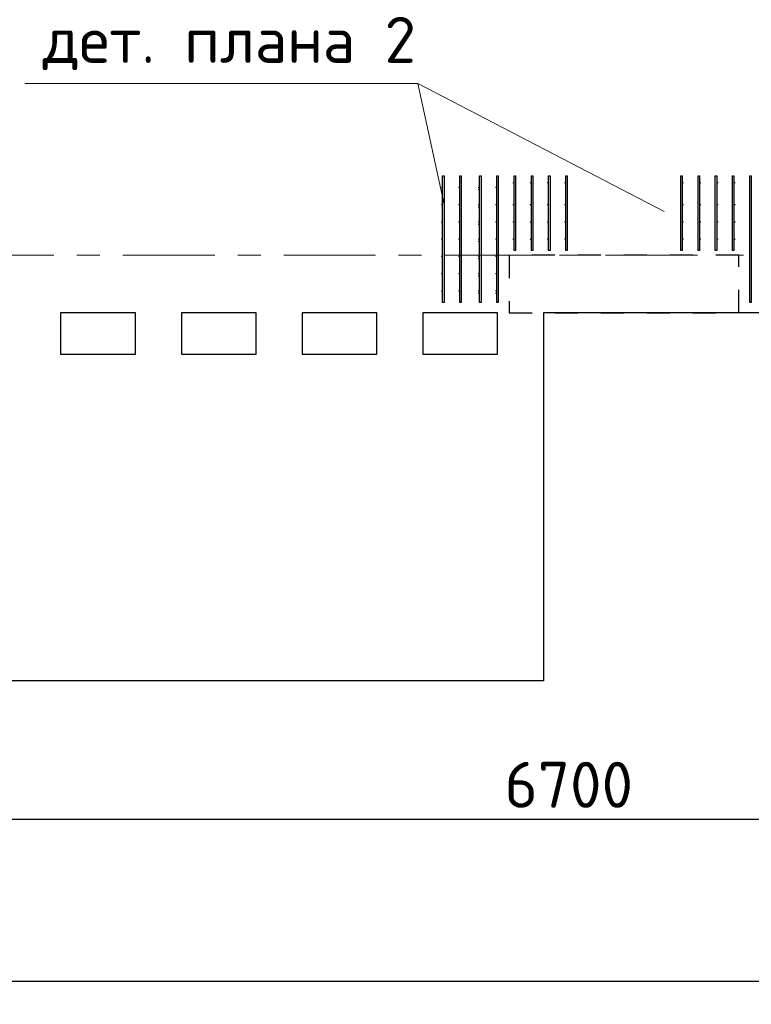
# Model space of a CAD drawing. Header units: metres. Extents: x -38 to 93, y -15 to 21.
# Tile 33 of 195: x 42.42 to 45.6, y -3.26 to 1.02. Entities that reach past the tile are written whole.
import ezdxf

# ---------------------------------------------------------------- set-up
doc = ezdxf.new("R2010")
doc.units = ezdxf.units.M
doc.header["$PDMODE"] = 65
for name, pattern in [('______11', [0.5, 0.4, -0.05, 0, -0.05]), ('______2', [0.0405, 0.03, -0.0105]), ('______5', [1.1, 0.8, -0.1, 0.1, -0.1])]:
    doc.linetypes.add(name, pattern=pattern)
for name, color, linetype, lineweight in [('XR$2$Осевая линия (1)', 7, '______5', 13), ('XR$2$Размерная линия (1)', 7, 'Continuous', 13), ('XR$4$Арматурный каркас 01', 4, 'Continuous', 35), ('XR$4$Перекрытие (1)', 7, 'Continuous', 35), ('XR$4$Текст_ общее_1', 7, 'Continuous', 13)]:
    doc.layers.add(name, color=color, linetype=linetype, lineweight=lineweight)
doc.layers.add('XR$6$Стена_ бетон несущ.', color=7, linetype='Continuous', lineweight=70, true_color=0xb4b496)
doc.styles.add('ISOCPEUR', font='txt')
doc.dimstyles.new('DIMSTYLE_3', dxfattribs={"dimtxt": 0.2, "dimasz": 0.2, "dimexe": 0, "dimexo": 0, "dimgap": 0.1, "dimtad": 2, "dimdec": 0, "dimlfac": 1000, "dimrnd": 5, "dimzin": 12, "dimdsep": 46, "dimtxsty": 'ISOCPEUR', "dimblk1": 'ALL_ML_STRICH', "dimblk2": 'ALL_ML_STRICH', "dimsah": 1, "dimcen": 0, "dimclrd": 7, "dimclre": 256, "dimclrt": 7, "dimadec": 0, "dimazin": 0, "dimtfac": 1, "dimtdec": 0, "dimtix": 1, "dimtmove": 2, "dimatfit": 3, "dimfxl": 0, "dimtzin": 0, "dimlwd": 0, "dimlwe": -3, "dimarcsym": 0})

# ---------------------------------------------------------------- blocks, each defined once
blk = doc.blocks.new('ALL_ML_STRICH')
at = {"color": 0, "linetype": 'ByBlock', "lineweight": -2}
for p, q in [((0, -0.5), (0, 0.5)), ((-0.3, -0.3), (0.3, 0.3)), ((-1, 0), (0.5, 0))]:
    blk.add_line(p, q, dxfattribs=at)
blk = doc.blocks.new('*D12')
at = {"layer": 'DEFPOINTS', "color": 7, "linetype": 'Continuous', "lineweight": 13, "transparency": 33554687}
for p in [(0.5, -3.1033), (0.5, -3.1563), (61.6, -3.1401)]:
    blk.add_point(p, dxfattribs=at)
at = {"layer": 'XR$2$Размерная линия (1)', "color": 9, "linetype": 'Continuous', "lineweight": -2, "true_color": 0xc7c7c7, "transparency": 33554687}
for p, q in [((0.5, -3.1233), (0.5, -3.1563)), ((61.6, -3.1563), (61.6, -3.1563))]:
    blk.add_line(p, q, dxfattribs=at)
at = {"layer": 'XR$2$Размерная линия (1)', "color": 7, "linetype": 'Continuous', "lineweight": -2, "transparency": 33554687}
blk.add_line((0.5, -3.1563), (61.6, -3.1563), dxfattribs=at)
at = {"layer": 'XR$2$Размерная линия (1)', "color": 7, "linetype": 'Continuous', "lineweight": 13, "transparency": 33554687, "xscale": 0.2, "yscale": 0.2, "zscale": 0.2, "rotation": 180}
blk.add_blockref('ALL_ML_STRICH', (0.5, -3.1563), dxfattribs=at)
at = {"layer": 'XR$2$Размерная линия (1)', "color": 7, "linetype": 'Continuous', "lineweight": 13, "transparency": 33554687, "xscale": 0.2, "yscale": 0.2, "zscale": 0.2}
blk.add_blockref('ALL_ML_STRICH', (61.6, -3.1563), dxfattribs=at)
at = {"layer": 'XR$2$Размерная линия (1)', "color": 7, "linetype": 'Continuous', "lineweight": 13, "transparency": 33554687, "insert": (31.1, -3.0063), "char_height": 0.2, "width": 1, "attachment_point": 5, "style": 'ISOCPEUR'}
blk.add_mtext('\\A1;{61100}', dxfattribs=at)
blk = doc.blocks.new('*D23')
at = {"layer": 'DEFPOINTS', "color": 7, "linetype": 'Continuous', "lineweight": 13, "transparency": 33554687}
for p in [(41.45, -1.5748), (48.15, -1.6059), (41.45, -2.452)]:
    blk.add_point(p, dxfattribs=at)
at = {"layer": 'XR$2$Размерная линия (1)', "color": 9, "linetype": 'Continuous', "lineweight": -2, "true_color": 0xc7c7c7, "transparency": 33554687}
for p, q in [((41.45, -1.5948), (41.45, -2.452)), ((48.15, -1.6259), (48.15, -2.452))]:
    blk.add_line(p, q, dxfattribs=at)
at = {"layer": 'XR$2$Размерная линия (1)', "color": 7, "linetype": 'Continuous', "lineweight": -2, "transparency": 33554687}
blk.add_line((41.45, -2.452), (48.15, -2.452), dxfattribs=at)
at = {"layer": 'XR$2$Размерная линия (1)', "color": 7, "linetype": 'Continuous', "lineweight": 13, "transparency": 33554687, "xscale": 0.2, "yscale": 0.2, "zscale": 0.2, "rotation": 180}
blk.add_blockref('ALL_ML_STRICH', (41.45, -2.452), dxfattribs=at)
at = {"layer": 'XR$2$Размерная линия (1)', "color": 7, "linetype": 'Continuous', "lineweight": 13, "transparency": 33554687, "xscale": 0.2, "yscale": 0.2, "zscale": 0.2}
blk.add_blockref('ALL_ML_STRICH', (48.15, -2.452), dxfattribs=at)
at = {"layer": 'XR$2$Размерная линия (1)', "color": 7, "linetype": 'Continuous', "lineweight": 13, "transparency": 33554687, "insert": (44.81, -2.302), "char_height": 0.2, "width": 0.8, "attachment_point": 5, "style": 'ISOCPEUR'}
blk.add_mtext('\\A1;{6700}', dxfattribs=at)

msp = doc.modelspace()

# ---------------------------------------------------------------- hatches: boundary and pattern name
at = {"layer": 'XR$4$Арматурный каркас 01', "linetype": 'Continuous', "lineweight": 50, "transparency": 33554687}
for points in [[(44.5713, 0.3152), (44.5711, 0.3164), (44.5705, 0.3174), (44.5695, 0.318), (44.5683, 0.3182), (44.5672, 0.318), (44.5662, 0.3174), (44.5656, 0.3164), (44.5653, 0.3152), (44.5656, 0.3141), (44.5662, 0.3131), (44.5672, 0.3125), (44.5683, 0.3122), (44.5695, 0.3125), (44.5705, 0.3131), (44.5711, 0.3141)], [(44.6463, 0.3152), (44.6461, 0.3164), (44.6455, 0.3174), (44.6445, 0.318), (44.6433, 0.3182), (44.6422, 0.318), (44.6412, 0.3174), (44.6406, 0.3164), (44.6403, 0.3152), (44.6406, 0.3141), (44.6412, 0.3131), (44.6422, 0.3125), (44.6433, 0.3122), (44.6445, 0.3125), (44.6455, 0.3131), (44.6461, 0.3141)], [(44.7213, 0.3152), (44.7211, 0.3164), (44.7205, 0.3174), (44.7195, 0.318), (44.7183, 0.3182), (44.7172, 0.318), (44.7162, 0.3174), (44.7156, 0.3164), (44.7153, 0.3152), (44.7156, 0.3141), (44.7162, 0.3131), (44.7172, 0.3125), (44.7183, 0.3122), (44.7195, 0.3125), (44.7205, 0.3131), (44.7211, 0.3141)], [(44.7963, 0.3152), (44.7961, 0.3164), (44.7955, 0.3174), (44.7945, 0.318), (44.7933, 0.3182), (44.7922, 0.318), (44.7912, 0.3174), (44.7906, 0.3164), (44.7903, 0.3152), (44.7906, 0.3141), (44.7912, 0.3131), (44.7922, 0.3125), (44.7933, 0.3122), (44.7945, 0.3125), (44.7955, 0.3131), (44.7961, 0.3141)], [(45.3103, 0.3152), (45.3101, 0.3164), (45.3095, 0.3174), (45.3085, 0.318), (45.3073, 0.3182), (45.3062, 0.318), (45.3052, 0.3174), (45.3046, 0.3164), (45.3043, 0.3152), (45.3046, 0.3141), (45.3052, 0.3131), (45.3062, 0.3125), (45.3073, 0.3122), (45.3085, 0.3125), (45.3095, 0.3131), (45.3101, 0.3141)], [(45.3853, 0.3152), (45.3851, 0.3164), (45.3845, 0.3174), (45.3835, 0.318), (45.3823, 0.3182), (45.3812, 0.318), (45.3802, 0.3174), (45.3796, 0.3164), (45.3793, 0.3152), (45.3796, 0.3141), (45.3802, 0.3131), (45.3812, 0.3125), (45.3823, 0.3122), (45.3835, 0.3125), (45.3845, 0.3131), (45.3851, 0.3141)], [(45.4603, 0.3152), (45.4601, 0.3164), (45.4595, 0.3174), (45.4585, 0.318), (45.4573, 0.3182), (45.4562, 0.318), (45.4552, 0.3174), (45.4546, 0.3164), (45.4543, 0.3152), (45.4546, 0.3141), (45.4552, 0.3131), (45.4562, 0.3125), (45.4573, 0.3122), (45.4585, 0.3125), (45.4595, 0.3131), (45.4601, 0.3141)], [(45.5353, 0.3152), (45.5351, 0.3164), (45.5345, 0.3174), (45.5335, 0.318), (45.5323, 0.3182), (45.5312, 0.318), (45.5302, 0.3174), (45.5296, 0.3164), (45.5293, 0.3152), (45.5296, 0.3141), (45.5302, 0.3131), (45.5312, 0.3125), (45.5323, 0.3122), (45.5335, 0.3125), (45.5345, 0.3131), (45.5351, 0.3141)], [(44.2603, 0.2952), (44.2601, 0.2964), (44.2595, 0.2974), (44.2585, 0.298), (44.2573, 0.2982), (44.2562, 0.298), (44.2552, 0.2974), (44.2546, 0.2964), (44.2543, 0.2952), (44.2546, 0.2941), (44.2552, 0.2931), (44.2562, 0.2925), (44.2573, 0.2922), (44.2585, 0.2925), (44.2595, 0.2931), (44.2601, 0.2941)], [(44.2713, 0.2852), (44.2711, 0.2864), (44.2705, 0.2874), (44.2695, 0.288), (44.2683, 0.2882), (44.2672, 0.288), (44.2662, 0.2874), (44.2656, 0.2864), (44.2653, 0.2852), (44.2656, 0.2841), (44.2662, 0.2831), (44.2672, 0.2825), (44.2683, 0.2822), (44.2695, 0.2825), (44.2705, 0.2831), (44.2711, 0.2841)], [(44.3353, 0.2952), (44.3351, 0.2964), (44.3345, 0.2974), (44.3335, 0.298), (44.3323, 0.2982), (44.3312, 0.298), (44.3302, 0.2974), (44.3296, 0.2964), (44.3293, 0.2952), (44.3296, 0.2941), (44.3302, 0.2931), (44.3312, 0.2925), (44.3323, 0.2922), (44.3335, 0.2925), (44.3345, 0.2931), (44.3351, 0.2941)], [(44.3463, 0.2852), (44.3461, 0.2864), (44.3455, 0.2874), (44.3445, 0.288), (44.3433, 0.2882), (44.3422, 0.288), (44.3412, 0.2874), (44.3406, 0.2864), (44.3403, 0.2852), (44.3406, 0.2841), (44.3412, 0.2831), (44.3422, 0.2825), (44.3433, 0.2822), (44.3445, 0.2825), (44.3455, 0.2831), (44.3461, 0.2841)], [(44.4213, 0.2952), (44.4211, 0.2964), (44.4205, 0.2974), (44.4195, 0.298), (44.4183, 0.2982), (44.4172, 0.298), (44.4162, 0.2974), (44.4156, 0.2964), (44.4153, 0.2952), (44.4156, 0.2941), (44.4162, 0.2931), (44.4172, 0.2925), (44.4183, 0.2922), (44.4195, 0.2925), (44.4205, 0.2931), (44.4211, 0.2941)], [(44.4213, 0.2852), (44.4211, 0.2864), (44.4205, 0.2874), (44.4195, 0.288), (44.4183, 0.2882), (44.4172, 0.288), (44.4162, 0.2874), (44.4156, 0.2864), (44.4153, 0.2852), (44.4156, 0.2841), (44.4162, 0.2831), (44.4172, 0.2825), (44.4183, 0.2822), (44.4195, 0.2825), (44.4205, 0.2831), (44.4211, 0.2841)], [(44.4963, 0.2952), (44.4961, 0.2964), (44.4955, 0.2974), (44.4945, 0.298), (44.4933, 0.2982), (44.4922, 0.298), (44.4912, 0.2974), (44.4906, 0.2964), (44.4903, 0.2952), (44.4906, 0.2941), (44.4912, 0.2931), (44.4922, 0.2925), (44.4933, 0.2922), (44.4945, 0.2925), (44.4955, 0.2931), (44.4961, 0.2941)], [(44.2603, 0.2202), (44.2601, 0.2214), (44.2595, 0.2224), (44.2585, 0.223), (44.2573, 0.2232), (44.2562, 0.223), (44.2552, 0.2224), (44.2546, 0.2214), (44.2543, 0.2202), (44.2546, 0.2191), (44.2552, 0.2181), (44.2562, 0.2175), (44.2573, 0.2172), (44.2585, 0.2175), (44.2595, 0.2181), (44.2601, 0.2191)], [(44.3353, 0.2202), (44.3351, 0.2214), (44.3345, 0.2224), (44.3335, 0.223), (44.3323, 0.2232), (44.3312, 0.223), (44.3302, 0.2224), (44.3296, 0.2214), (44.3293, 0.2202), (44.3296, 0.2191), (44.3302, 0.2181), (44.3312, 0.2175), (44.3323, 0.2172), (44.3335, 0.2175), (44.3345, 0.2181), (44.3351, 0.2191)], [(44.4213, 0.2202), (44.4211, 0.2214), (44.4205, 0.2224), (44.4195, 0.223), (44.4183, 0.2232), (44.4172, 0.223), (44.4162, 0.2224), (44.4156, 0.2214), (44.4153, 0.2202), (44.4156, 0.2191), (44.4162, 0.2181), (44.4172, 0.2175), (44.4183, 0.2172), (44.4195, 0.2175), (44.4205, 0.2181), (44.4211, 0.2191)], [(44.4963, 0.2202), (44.4961, 0.2214), (44.4955, 0.2224), (44.4945, 0.223), (44.4933, 0.2232), (44.4922, 0.223), (44.4912, 0.2224), (44.4906, 0.2214), (44.4903, 0.2202), (44.4906, 0.2191), (44.4912, 0.2181), (44.4922, 0.2175), (44.4933, 0.2172), (44.4945, 0.2175), (44.4955, 0.2181), (44.4961, 0.2191)], [(44.5713, 0.2202), (44.5711, 0.2214), (44.5705, 0.2224), (44.5695, 0.223), (44.5683, 0.2232), (44.5672, 0.223), (44.5662, 0.2224), (44.5656, 0.2214), (44.5653, 0.2202), (44.5656, 0.2191), (44.5662, 0.2181), (44.5672, 0.2175), (44.5683, 0.2172), (44.5695, 0.2175), (44.5705, 0.2181), (44.5711, 0.2191)], [(44.6463, 0.2202), (44.6461, 0.2214), (44.6455, 0.2224), (44.6445, 0.223), (44.6433, 0.2232), (44.6422, 0.223), (44.6412, 0.2224), (44.6406, 0.2214), (44.6403, 0.2202), (44.6406, 0.2191), (44.6412, 0.2181), (44.6422, 0.2175), (44.6433, 0.2172), (44.6445, 0.2175), (44.6455, 0.2181), (44.6461, 0.2191)], [(44.7213, 0.2202), (44.7211, 0.2214), (44.7205, 0.2224), (44.7195, 0.223), (44.7183, 0.2232), (44.7172, 0.223), (44.7162, 0.2224), (44.7156, 0.2214), (44.7153, 0.2202), (44.7156, 0.2191), (44.7162, 0.2181), (44.7172, 0.2175), (44.7183, 0.2172), (44.7195, 0.2175), (44.7205, 0.2181), (44.7211, 0.2191)], [(44.7963, 0.2202), (44.7961, 0.2214), (44.7955, 0.2224), (44.7945, 0.223), (44.7933, 0.2232), (44.7922, 0.223), (44.7912, 0.2224), (44.7906, 0.2214), (44.7903, 0.2202), (44.7906, 0.2191), (44.7912, 0.2181), (44.7922, 0.2175), (44.7933, 0.2172), (44.7945, 0.2175), (44.7955, 0.2181), (44.7961, 0.2191)], [(45.3103, 0.2202), (45.3101, 0.2214), (45.3095, 0.2224), (45.3085, 0.223), (45.3073, 0.2232), (45.3062, 0.223), (45.3052, 0.2224), (45.3046, 0.2214), (45.3043, 0.2202), (45.3046, 0.2191), (45.3052, 0.2181), (45.3062, 0.2175), (45.3073, 0.2172), (45.3085, 0.2175), (45.3095, 0.2181), (45.3101, 0.2191)], [(45.3853, 0.2202), (45.3851, 0.2214), (45.3845, 0.2224), (45.3835, 0.223), (45.3823, 0.2232), (45.3812, 0.223), (45.3802, 0.2224), (45.3796, 0.2214), (45.3793, 0.2202), (45.3796, 0.2191), (45.3802, 0.2181), (45.3812, 0.2175), (45.3823, 0.2172), (45.3835, 0.2175), (45.3845, 0.2181), (45.3851, 0.2191)], [(45.4603, 0.2202), (45.4601, 0.2214), (45.4595, 0.2224), (45.4585, 0.223), (45.4573, 0.2232), (45.4562, 0.223), (45.4552, 0.2224), (45.4546, 0.2214), (45.4543, 0.2202), (45.4546, 0.2191), (45.4552, 0.2181), (45.4562, 0.2175), (45.4573, 0.2172), (45.4585, 0.2175), (45.4595, 0.2181), (45.4601, 0.2191)], [(45.5353, 0.2202), (45.5351, 0.2214), (45.5345, 0.2224), (45.5335, 0.223), (45.5323, 0.2232), (45.5312, 0.223), (45.5302, 0.2224), (45.5296, 0.2214), (45.5293, 0.2202), (45.5296, 0.2191), (45.5302, 0.2181), (45.5312, 0.2175), (45.5323, 0.2172), (45.5335, 0.2175), (45.5345, 0.2181), (45.5351, 0.2191)], [(44.2713, 0.2102), (44.2711, 0.2114), (44.2705, 0.2124), (44.2695, 0.213), (44.2683, 0.2132), (44.2672, 0.213), (44.2662, 0.2124), (44.2656, 0.2114), (44.2653, 0.2102), (44.2656, 0.2091), (44.2662, 0.2081), (44.2672, 0.2075), (44.2683, 0.2072), (44.2695, 0.2075), (44.2705, 0.2081), (44.2711, 0.2091)], [(44.3463, 0.2102), (44.3461, 0.2114), (44.3455, 0.2124), (44.3445, 0.213), (44.3433, 0.2132), (44.3422, 0.213), (44.3412, 0.2124), (44.3406, 0.2114), (44.3403, 0.2102), (44.3406, 0.2091), (44.3412, 0.2081), (44.3422, 0.2075), (44.3433, 0.2072), (44.3445, 0.2075), (44.3455, 0.2081), (44.3461, 0.2091)], [(44.4213, 0.2102), (44.4211, 0.2114), (44.4205, 0.2124), (44.4195, 0.213), (44.4183, 0.2132), (44.4172, 0.213), (44.4162, 0.2124), (44.4156, 0.2114), (44.4153, 0.2102), (44.4156, 0.2091), (44.4162, 0.2081), (44.4172, 0.2075), (44.4183, 0.2072), (44.4195, 0.2075), (44.4205, 0.2081), (44.4211, 0.2091)], [(44.2603, 0.1452), (44.2601, 0.1464), (44.2595, 0.1474), (44.2585, 0.148), (44.2573, 0.1482), (44.2562, 0.148), (44.2552, 0.1474), (44.2546, 0.1464), (44.2543, 0.1452), (44.2546, 0.1441), (44.2552, 0.1431), (44.2562, 0.1425), (44.2573, 0.1422), (44.2585, 0.1425), (44.2595, 0.1431), (44.2601, 0.1441)], [(44.2713, 0.1352), (44.2711, 0.1364), (44.2705, 0.1374), (44.2695, 0.138), (44.2683, 0.1382), (44.2672, 0.138), (44.2662, 0.1374), (44.2656, 0.1364), (44.2653, 0.1352), (44.2656, 0.1341), (44.2662, 0.1331), (44.2672, 0.1325), (44.2683, 0.1322), (44.2695, 0.1325), (44.2705, 0.1331), (44.2711, 0.1341)], [(44.3353, 0.1452), (44.3351, 0.1464), (44.3345, 0.1474), (44.3335, 0.148), (44.3323, 0.1482), (44.3312, 0.148), (44.3302, 0.1474), (44.3296, 0.1464), (44.3293, 0.1452), (44.3296, 0.1441), (44.3302, 0.1431), (44.3312, 0.1425), (44.3323, 0.1422), (44.3335, 0.1425), (44.3345, 0.1431), (44.3351, 0.1441)], [(44.3463, 0.1352), (44.3461, 0.1364), (44.3455, 0.1374), (44.3445, 0.138), (44.3433, 0.1382), (44.3422, 0.138), (44.3412, 0.1374), (44.3406, 0.1364), (44.3403, 0.1352), (44.3406, 0.1341), (44.3412, 0.1331), (44.3422, 0.1325), (44.3433, 0.1322), (44.3445, 0.1325), (44.3455, 0.1331), (44.3461, 0.1341)], [(44.4213, 0.1452), (44.4211, 0.1464), (44.4205, 0.1474), (44.4195, 0.148), (44.4183, 0.1482), (44.4172, 0.148), (44.4162, 0.1474), (44.4156, 0.1464), (44.4153, 0.1452), (44.4156, 0.1441), (44.4162, 0.1431), (44.4172, 0.1425), (44.4183, 0.1422), (44.4195, 0.1425), (44.4205, 0.1431), (44.4211, 0.1441)], [(44.4213, 0.1352), (44.4211, 0.1364), (44.4205, 0.1374), (44.4195, 0.138), (44.4183, 0.1382), (44.4172, 0.138), (44.4162, 0.1374), (44.4156, 0.1364), (44.4153, 0.1352), (44.4156, 0.1341), (44.4162, 0.1331), (44.4172, 0.1325), (44.4183, 0.1322), (44.4195, 0.1325), (44.4205, 0.1331), (44.4211, 0.1341)], [(44.4963, 0.1452), (44.4961, 0.1464), (44.4955, 0.1474), (44.4945, 0.148), (44.4933, 0.1482), (44.4922, 0.148), (44.4912, 0.1474), (44.4906, 0.1464), (44.4903, 0.1452), (44.4906, 0.1441), (44.4912, 0.1431), (44.4922, 0.1425), (44.4933, 0.1422), (44.4945, 0.1425), (44.4955, 0.1431), (44.4961, 0.1441)], [(44.5713, 0.1452), (44.5711, 0.1464), (44.5705, 0.1474), (44.5695, 0.148), (44.5683, 0.1482), (44.5672, 0.148), (44.5662, 0.1474), (44.5656, 0.1464), (44.5653, 0.1452), (44.5656, 0.1441), (44.5662, 0.1431), (44.5672, 0.1425), (44.5683, 0.1422), (44.5695, 0.1425), (44.5705, 0.1431), (44.5711, 0.1441)], [(44.6463, 0.1452), (44.6461, 0.1464), (44.6455, 0.1474), (44.6445, 0.148), (44.6433, 0.1482), (44.6422, 0.148), (44.6412, 0.1474), (44.6406, 0.1464), (44.6403, 0.1452), (44.6406, 0.1441), (44.6412, 0.1431), (44.6422, 0.1425), (44.6433, 0.1422), (44.6445, 0.1425), (44.6455, 0.1431), (44.6461, 0.1441)], [(44.7213, 0.1452), (44.7211, 0.1464), (44.7205, 0.1474), (44.7195, 0.148), (44.7183, 0.1482), (44.7172, 0.148), (44.7162, 0.1474), (44.7156, 0.1464), (44.7153, 0.1452), (44.7156, 0.1441), (44.7162, 0.1431), (44.7172, 0.1425), (44.7183, 0.1422), (44.7195, 0.1425), (44.7205, 0.1431), (44.7211, 0.1441)], [(44.7963, 0.1452), (44.7961, 0.1464), (44.7955, 0.1474), (44.7945, 0.148), (44.7933, 0.1482), (44.7922, 0.148), (44.7912, 0.1474), (44.7906, 0.1464), (44.7903, 0.1452), (44.7906, 0.1441), (44.7912, 0.1431), (44.7922, 0.1425), (44.7933, 0.1422), (44.7945, 0.1425), (44.7955, 0.1431), (44.7961, 0.1441)], [(45.3103, 0.1452), (45.3101, 0.1464), (45.3095, 0.1474), (45.3085, 0.148), (45.3073, 0.1482), (45.3062, 0.148), (45.3052, 0.1474), (45.3046, 0.1464), (45.3043, 0.1452), (45.3046, 0.1441), (45.3052, 0.1431), (45.3062, 0.1425), (45.3073, 0.1422), (45.3085, 0.1425), (45.3095, 0.1431), (45.3101, 0.1441)], [(45.3853, 0.1452), (45.3851, 0.1464), (45.3845, 0.1474), (45.3835, 0.148), (45.3823, 0.1482), (45.3812, 0.148), (45.3802, 0.1474), (45.3796, 0.1464), (45.3793, 0.1452), (45.3796, 0.1441), (45.3802, 0.1431), (45.3812, 0.1425), (45.3823, 0.1422), (45.3835, 0.1425), (45.3845, 0.1431), (45.3851, 0.1441)], [(45.4603, 0.1452), (45.4601, 0.1464), (45.4595, 0.1474), (45.4585, 0.148), (45.4573, 0.1482), (45.4562, 0.148), (45.4552, 0.1474), (45.4546, 0.1464), (45.4543, 0.1452), (45.4546, 0.1441), (45.4552, 0.1431), (45.4562, 0.1425), (45.4573, 0.1422), (45.4585, 0.1425), (45.4595, 0.1431), (45.4601, 0.1441)], [(45.5353, 0.1452), (45.5351, 0.1464), (45.5345, 0.1474), (45.5335, 0.148), (45.5323, 0.1482), (45.5312, 0.148), (45.5302, 0.1474), (45.5296, 0.1464), (45.5293, 0.1452), (45.5296, 0.1441), (45.5302, 0.1431), (45.5312, 0.1425), (45.5323, 0.1422), (45.5335, 0.1425), (45.5345, 0.1431), (45.5351, 0.1441)], [(44.2603, 0.0702), (44.2601, 0.0714), (44.2595, 0.0724), (44.2585, 0.073), (44.2573, 0.0732), (44.2562, 0.073), (44.2552, 0.0724), (44.2546, 0.0714), (44.2543, 0.0702), (44.2546, 0.0691), (44.2552, 0.0681), (44.2562, 0.0675), (44.2573, 0.0672), (44.2585, 0.0675), (44.2595, 0.0681), (44.2601, 0.0691)], [(44.2713, 0.0602), (44.2711, 0.0614), (44.2705, 0.0624), (44.2695, 0.063), (44.2683, 0.0632), (44.2672, 0.063), (44.2662, 0.0624), (44.2656, 0.0614), (44.2653, 0.0602), (44.2656, 0.0591), (44.2662, 0.0581), (44.2672, 0.0575), (44.2683, 0.0572), (44.2695, 0.0575), (44.2705, 0.0581), (44.2711, 0.0591)], [(44.3353, 0.0702), (44.3351, 0.0714), (44.3345, 0.0724), (44.3335, 0.073), (44.3323, 0.0732), (44.3312, 0.073), (44.3302, 0.0724), (44.3296, 0.0714), (44.3293, 0.0702), (44.3296, 0.0691), (44.3302, 0.0681), (44.3312, 0.0675), (44.3323, 0.0672), (44.3335, 0.0675), (44.3345, 0.0681), (44.3351, 0.0691)], [(44.3463, 0.0602), (44.3461, 0.0614), (44.3455, 0.0624), (44.3445, 0.063), (44.3433, 0.0632), (44.3422, 0.063), (44.3412, 0.0624), (44.3406, 0.0614), (44.3403, 0.0602), (44.3406, 0.0591), (44.3412, 0.0581), (44.3422, 0.0575), (44.3433, 0.0572), (44.3445, 0.0575), (44.3455, 0.0581), (44.3461, 0.0591)], [(44.4213, 0.0702), (44.4211, 0.0714), (44.4205, 0.0724), (44.4195, 0.073), (44.4183, 0.0732), (44.4172, 0.073), (44.4162, 0.0724), (44.4156, 0.0714), (44.4153, 0.0702), (44.4156, 0.0691), (44.4162, 0.0681), (44.4172, 0.0675), (44.4183, 0.0672), (44.4195, 0.0675), (44.4205, 0.0681), (44.4211, 0.0691)], [(44.4213, 0.0602), (44.4211, 0.0614), (44.4205, 0.0624), (44.4195, 0.063), (44.4183, 0.0632), (44.4172, 0.063), (44.4162, 0.0624), (44.4156, 0.0614), (44.4153, 0.0602), (44.4156, 0.0591), (44.4162, 0.0581), (44.4172, 0.0575), (44.4183, 0.0572), (44.4195, 0.0575), (44.4205, 0.0581), (44.4211, 0.0591)], [(44.4963, 0.0702), (44.4961, 0.0714), (44.4955, 0.0724), (44.4945, 0.073), (44.4933, 0.0732), (44.4922, 0.073), (44.4912, 0.0724), (44.4906, 0.0714), (44.4903, 0.0702), (44.4906, 0.0691), (44.4912, 0.0681), (44.4922, 0.0675), (44.4933, 0.0672), (44.4945, 0.0675), (44.4955, 0.0681), (44.4961, 0.0691)], [(44.5713, 0.0702), (44.5711, 0.0714), (44.5705, 0.0724), (44.5695, 0.073), (44.5683, 0.0732), (44.5672, 0.073), (44.5662, 0.0724), (44.5656, 0.0714), (44.5653, 0.0702), (44.5656, 0.0691), (44.5662, 0.0681), (44.5672, 0.0675), (44.5683, 0.0672), (44.5695, 0.0675), (44.5705, 0.0681), (44.5711, 0.0691)], [(44.6463, 0.0702), (44.6461, 0.0714), (44.6455, 0.0724), (44.6445, 0.073), (44.6433, 0.0732), (44.6422, 0.073), (44.6412, 0.0724), (44.6406, 0.0714), (44.6403, 0.0702), (44.6406, 0.0691), (44.6412, 0.0681), (44.6422, 0.0675), (44.6433, 0.0672), (44.6445, 0.0675), (44.6455, 0.0681), (44.6461, 0.0691)], [(44.7213, 0.0702), (44.7211, 0.0714), (44.7205, 0.0724), (44.7195, 0.073), (44.7183, 0.0732), (44.7172, 0.073), (44.7162, 0.0724), (44.7156, 0.0714), (44.7153, 0.0702), (44.7156, 0.0691), (44.7162, 0.0681), (44.7172, 0.0675), (44.7183, 0.0672), (44.7195, 0.0675), (44.7205, 0.0681), (44.7211, 0.0691)], [(44.7963, 0.0702), (44.7961, 0.0714), (44.7955, 0.0724), (44.7945, 0.073), (44.7933, 0.0732), (44.7922, 0.073), (44.7912, 0.0724), (44.7906, 0.0714), (44.7903, 0.0702), (44.7906, 0.0691), (44.7912, 0.0681), (44.7922, 0.0675), (44.7933, 0.0672), (44.7945, 0.0675), (44.7955, 0.0681), (44.7961, 0.0691)], [(45.3103, 0.0702), (45.3101, 0.0714), (45.3095, 0.0724), (45.3085, 0.073), (45.3073, 0.0732), (45.3062, 0.073), (45.3052, 0.0724), (45.3046, 0.0714), (45.3043, 0.0702), (45.3046, 0.0691), (45.3052, 0.0681), (45.3062, 0.0675), (45.3073, 0.0672), (45.3085, 0.0675), (45.3095, 0.0681), (45.3101, 0.0691)], [(45.3853, 0.0702), (45.3851, 0.0714), (45.3845, 0.0724), (45.3835, 0.073), (45.3823, 0.0732), (45.3812, 0.073), (45.3802, 0.0724), (45.3796, 0.0714), (45.3793, 0.0702), (45.3796, 0.0691), (45.3802, 0.0681), (45.3812, 0.0675), (45.3823, 0.0672), (45.3835, 0.0675), (45.3845, 0.0681), (45.3851, 0.0691)], [(45.4603, 0.0702), (45.4601, 0.0714), (45.4595, 0.0724), (45.4585, 0.073), (45.4573, 0.0732), (45.4562, 0.073), (45.4552, 0.0724), (45.4546, 0.0714), (45.4543, 0.0702), (45.4546, 0.0691), (45.4552, 0.0681), (45.4562, 0.0675), (45.4573, 0.0672), (45.4585, 0.0675), (45.4595, 0.0681), (45.4601, 0.0691)], [(45.5353, 0.0702), (45.5351, 0.0714), (45.5345, 0.0724), (45.5335, 0.073), (45.5323, 0.0732), (45.5312, 0.073), (45.5302, 0.0724), (45.5296, 0.0714), (45.5293, 0.0702), (45.5296, 0.0691), (45.5302, 0.0681), (45.5312, 0.0675), (45.5323, 0.0672), (45.5335, 0.0675), (45.5345, 0.0681), (45.5351, 0.0691)], [(44.2603, -0.0048), (44.2601, -0.0036), (44.2595, -0.0026), (44.2585, -0.002), (44.2573, -0.0018), (44.2562, -0.002), (44.2552, -0.0026), (44.2546, -0.0036), (44.2543, -0.0048), (44.2546, -0.0059), (44.2552, -0.0069), (44.2562, -0.0075), (44.2573, -0.0078), (44.2585, -0.0075), (44.2595, -0.0069), (44.2601, -0.0059)], [(44.2713, -0.0148), (44.2711, -0.0136), (44.2705, -0.0126), (44.2695, -0.012), (44.2683, -0.0118), (44.2672, -0.012), (44.2662, -0.0126), (44.2656, -0.0136), (44.2653, -0.0148), (44.2656, -0.0159), (44.2662, -0.0169), (44.2672, -0.0175), (44.2683, -0.0178), (44.2695, -0.0175), (44.2705, -0.0169), (44.2711, -0.0159)], [(44.3353, -0.0048), (44.3351, -0.0036), (44.3345, -0.0026), (44.3335, -0.002), (44.3323, -0.0018), (44.3312, -0.002), (44.3302, -0.0026), (44.3296, -0.0036), (44.3293, -0.0048), (44.3296, -0.0059), (44.3302, -0.0069), (44.3312, -0.0075), (44.3323, -0.0078), (44.3335, -0.0075), (44.3345, -0.0069), (44.3351, -0.0059)], [(44.3463, -0.0148), (44.3461, -0.0136), (44.3455, -0.0126), (44.3445, -0.012), (44.3433, -0.0118), (44.3422, -0.012), (44.3412, -0.0126), (44.3406, -0.0136), (44.3403, -0.0148), (44.3406, -0.0159), (44.3412, -0.0169), (44.3422, -0.0175), (44.3433, -0.0178), (44.3445, -0.0175), (44.3455, -0.0169), (44.3461, -0.0159)], [(44.4213, -0.0048), (44.4211, -0.0036), (44.4205, -0.0026), (44.4195, -0.002), (44.4183, -0.0018), (44.4172, -0.002), (44.4162, -0.0026), (44.4156, -0.0036), (44.4153, -0.0048), (44.4156, -0.0059), (44.4162, -0.0069), (44.4172, -0.0075), (44.4183, -0.0078), (44.4195, -0.0075), (44.4205, -0.0069), (44.4211, -0.0059)], [(44.4213, -0.0148), (44.4211, -0.0136), (44.4205, -0.0126), (44.4195, -0.012), (44.4183, -0.0118), (44.4172, -0.012), (44.4162, -0.0126), (44.4156, -0.0136), (44.4153, -0.0148), (44.4156, -0.0159), (44.4162, -0.0169), (44.4172, -0.0175), (44.4183, -0.0178), (44.4195, -0.0175), (44.4205, -0.0169), (44.4211, -0.0159)], [(44.4963, -0.0048), (44.4961, -0.0036), (44.4955, -0.0026), (44.4945, -0.002), (44.4933, -0.0018), (44.4922, -0.002), (44.4912, -0.0026), (44.4906, -0.0036), (44.4903, -0.0048), (44.4906, -0.0059), (44.4912, -0.0069), (44.4922, -0.0075), (44.4933, -0.0078), (44.4945, -0.0075), (44.4955, -0.0069), (44.4961, -0.0059)], [(44.2603, -0.0798), (44.2601, -0.0786), (44.2595, -0.0776), (44.2585, -0.077), (44.2573, -0.0768), (44.2562, -0.077), (44.2552, -0.0776), (44.2546, -0.0786), (44.2543, -0.0798), (44.2546, -0.0809), (44.2552, -0.0819), (44.2562, -0.0825), (44.2573, -0.0828), (44.2585, -0.0825), (44.2595, -0.0819), (44.2601, -0.0809)], [(44.3353, -0.0798), (44.3351, -0.0786), (44.3345, -0.0776), (44.3335, -0.077), (44.3323, -0.0768), (44.3312, -0.077), (44.3302, -0.0776), (44.3296, -0.0786), (44.3293, -0.0798), (44.3296, -0.0809), (44.3302, -0.0819), (44.3312, -0.0825), (44.3323, -0.0828), (44.3335, -0.0825), (44.3345, -0.0819), (44.3351, -0.0809)], [(44.4213, -0.0798), (44.4211, -0.0786), (44.4205, -0.0776), (44.4195, -0.077), (44.4183, -0.0768), (44.4172, -0.077), (44.4162, -0.0776), (44.4156, -0.0786), (44.4153, -0.0798), (44.4156, -0.0809), (44.4162, -0.0819), (44.4172, -0.0825), (44.4183, -0.0828), (44.4195, -0.0825), (44.4205, -0.0819), (44.4211, -0.0809)], [(44.4963, -0.0798), (44.4961, -0.0786), (44.4955, -0.0776), (44.4945, -0.077), (44.4933, -0.0768), (44.4922, -0.077), (44.4912, -0.0776), (44.4906, -0.0786), (44.4903, -0.0798), (44.4906, -0.0809), (44.4912, -0.0819), (44.4922, -0.0825), (44.4933, -0.0828), (44.4945, -0.0825), (44.4955, -0.0819), (44.4961, -0.0809)], [(44.2713, -0.0898), (44.2711, -0.0886), (44.2705, -0.0876), (44.2695, -0.087), (44.2683, -0.0868), (44.2672, -0.087), (44.2662, -0.0876), (44.2656, -0.0886), (44.2653, -0.0898), (44.2656, -0.0909), (44.2662, -0.0919), (44.2672, -0.0925), (44.2683, -0.0928), (44.2695, -0.0925), (44.2705, -0.0919), (44.2711, -0.0909)], [(44.3463, -0.0898), (44.3461, -0.0886), (44.3455, -0.0876), (44.3445, -0.087), (44.3433, -0.0868), (44.3422, -0.087), (44.3412, -0.0876), (44.3406, -0.0886), (44.3403, -0.0898), (44.3406, -0.0909), (44.3412, -0.0919), (44.3422, -0.0925), (44.3433, -0.0928), (44.3445, -0.0925), (44.3455, -0.0919), (44.3461, -0.0909)], [(44.4213, -0.0898), (44.4211, -0.0886), (44.4205, -0.0876), (44.4195, -0.087), (44.4183, -0.0868), (44.4172, -0.087), (44.4162, -0.0876), (44.4156, -0.0886), (44.4153, -0.0898), (44.4156, -0.0909), (44.4162, -0.0919), (44.4172, -0.0925), (44.4183, -0.0928), (44.4195, -0.0925), (44.4205, -0.0919), (44.4211, -0.0909)], [(44.2603, -0.1548), (44.2601, -0.1536), (44.2595, -0.1526), (44.2585, -0.152), (44.2573, -0.1518), (44.2562, -0.152), (44.2552, -0.1526), (44.2546, -0.1536), (44.2543, -0.1548), (44.2546, -0.1559), (44.2552, -0.1569), (44.2562, -0.1575), (44.2573, -0.1578), (44.2585, -0.1575), (44.2595, -0.1569), (44.2601, -0.1559)], [(44.2713, -0.1648), (44.2711, -0.1636), (44.2705, -0.1626), (44.2695, -0.162), (44.2683, -0.1618), (44.2672, -0.162), (44.2662, -0.1626), (44.2656, -0.1636), (44.2653, -0.1648), (44.2656, -0.1659), (44.2662, -0.1669), (44.2672, -0.1675), (44.2683, -0.1678), (44.2695, -0.1675), (44.2705, -0.1669), (44.2711, -0.1659)], [(44.3353, -0.1548), (44.3351, -0.1536), (44.3345, -0.1526), (44.3335, -0.152), (44.3323, -0.1518), (44.3312, -0.152), (44.3302, -0.1526), (44.3296, -0.1536), (44.3293, -0.1548), (44.3296, -0.1559), (44.3302, -0.1569), (44.3312, -0.1575), (44.3323, -0.1578), (44.3335, -0.1575), (44.3345, -0.1569), (44.3351, -0.1559)], [(44.3463, -0.1648), (44.3461, -0.1636), (44.3455, -0.1626), (44.3445, -0.162), (44.3433, -0.1618), (44.3422, -0.162), (44.3412, -0.1626), (44.3406, -0.1636), (44.3403, -0.1648), (44.3406, -0.1659), (44.3412, -0.1669), (44.3422, -0.1675), (44.3433, -0.1678), (44.3445, -0.1675), (44.3455, -0.1669), (44.3461, -0.1659)], [(44.4213, -0.1548), (44.4211, -0.1536), (44.4205, -0.1526), (44.4195, -0.152), (44.4183, -0.1518), (44.4172, -0.152), (44.4162, -0.1526), (44.4156, -0.1536), (44.4153, -0.1548), (44.4156, -0.1559), (44.4162, -0.1569), (44.4172, -0.1575), (44.4183, -0.1578), (44.4195, -0.1575), (44.4205, -0.1569), (44.4211, -0.1559)], [(44.4213, -0.1648), (44.4211, -0.1636), (44.4205, -0.1626), (44.4195, -0.162), (44.4183, -0.1618), (44.4172, -0.162), (44.4162, -0.1626), (44.4156, -0.1636), (44.4153, -0.1648), (44.4156, -0.1659), (44.4162, -0.1669), (44.4172, -0.1675), (44.4183, -0.1678), (44.4195, -0.1675), (44.4205, -0.1669), (44.4211, -0.1659)], [(44.4963, -0.1548), (44.4961, -0.1536), (44.4955, -0.1526), (44.4945, -0.152), (44.4933, -0.1518), (44.4922, -0.152), (44.4912, -0.1526), (44.4906, -0.1536), (44.4903, -0.1548), (44.4906, -0.1559), (44.4912, -0.1569), (44.4922, -0.1575), (44.4933, -0.1578), (44.4945, -0.1575), (44.4955, -0.1569), (44.4961, -0.1559)], [(44.4963, -0.1648), (44.4961, -0.1636), (44.4955, -0.1626), (44.4945, -0.162), (44.4933, -0.1618), (44.4922, -0.162), (44.4912, -0.1626), (44.4906, -0.1636), (44.4903, -0.1648), (44.4906, -0.1659), (44.4912, -0.1669), (44.4922, -0.1675), (44.4933, -0.1678), (44.4945, -0.1675), (44.4955, -0.1669), (44.4961, -0.1659)]]:
    msp.add_hatch(color=2, dxfattribs=at).paths.add_polyline_path(points)

# ---------------------------------------------------------------- linework, layer by layer
at = {"layer": 'XR$2$Осевая линия (1)', "color": 253, "linetype": '______11', "lineweight": 13, "true_color": 0xa0a0a0, "transparency": 33554687}
msp.add_line((-2.63, 0), (62.6, 0), dxfattribs=at)
at = {"layer": 'XR$4$Арматурный каркас 01', "color": 2, "linetype": 'Continuous', "lineweight": 25, "transparency": 33554687}
for points in [[(44.2613, -0.2048), (44.2613, 0.3452), (44.2673, 0.3452), (44.2673, -0.2048), (44.2613, -0.2048)], [(44.2613, -0.2048), (44.2613, 0.3452), (44.2673, 0.3452), (44.2673, -0.2048), (44.2613, -0.2048)], [(44.3363, -0.2048), (44.3363, 0.3452), (44.3423, 0.3452), (44.3423, -0.2048), (44.3363, -0.2048)], [(44.3363, -0.2048), (44.3363, 0.3452), (44.3423, 0.3452), (44.3423, -0.2048), (44.3363, -0.2048)], [(44.4223, -0.2048), (44.4223, 0.3452), (44.4283, 0.3452), (44.4283, -0.2048), (44.4223, -0.2048)], [(44.4223, -0.2048), (44.4223, 0.3452), (44.4283, 0.3452), (44.4283, -0.2048), (44.4223, -0.2048)], [(44.4973, -0.2048), (44.4973, 0.3452), (44.5033, 0.3452), (44.5033, -0.2048), (44.4973, -0.2048)], [(44.4973, -0.2048), (44.4973, 0.3452), (44.5033, 0.3452), (44.5033, -0.2048), (44.4973, -0.2048)], [(44.5723, 0.0202), (44.5723, 0.3452), (44.5783, 0.3452), (44.5783, 0.0202), (44.5723, 0.0202)], [(44.5723, 0.0202), (44.5723, 0.3452), (44.5783, 0.3452), (44.5783, 0.0202), (44.5723, 0.0202)], [(44.6473, 0.0202), (44.6473, 0.3452), (44.6533, 0.3452), (44.6533, 0.0202), (44.6473, 0.0202)], [(44.6473, 0.0202), (44.6473, 0.3452), (44.6533, 0.3452), (44.6533, 0.0202), (44.6473, 0.0202)], [(44.7223, 0.0202), (44.7223, 0.3452), (44.7283, 0.3452), (44.7283, 0.0202), (44.7223, 0.0202)], [(44.7223, 0.0202), (44.7223, 0.3452), (44.7283, 0.3452), (44.7283, 0.0202), (44.7223, 0.0202)], [(44.7973, 0.0202), (44.7973, 0.3452), (44.8033, 0.3452), (44.8033, 0.0202), (44.7973, 0.0202)], [(44.7973, 0.0202), (44.7973, 0.3452), (44.8033, 0.3452), (44.8033, 0.0202), (44.7973, 0.0202)], [(45.2973, 0.0202), (45.2973, 0.3452), (45.3033, 0.3452), (45.3033, 0.0202), (45.2973, 0.0202)], [(45.2973, 0.0202), (45.2973, 0.3452), (45.3033, 0.3452), (45.3033, 0.0202), (45.2973, 0.0202)], [(45.3723, 0.0202), (45.3723, 0.3452), (45.3783, 0.3452), (45.3783, 0.0202), (45.3723, 0.0202)], [(45.3723, 0.0202), (45.3723, 0.3452), (45.3783, 0.3452), (45.3783, 0.0202), (45.3723, 0.0202)], [(45.4473, 0.0202), (45.4473, 0.3452), (45.4533, 0.3452), (45.4533, 0.0202), (45.4473, 0.0202)], [(45.4473, 0.0202), (45.4473, 0.3452), (45.4533, 0.3452), (45.4533, 0.0202), (45.4473, 0.0202)], [(45.5223, 0.0202), (45.5223, 0.3452), (45.5283, 0.3452), (45.5283, 0.0202), (45.5223, 0.0202)], [(45.5223, 0.0202), (45.5223, 0.3452), (45.5283, 0.3452), (45.5283, 0.0202), (45.5223, 0.0202)], [(45.5973, -0.2048), (45.5973, 0.3452), (45.6033, 0.3452), (45.6033, -0.2048), (45.5973, -0.2048)], [(45.5973, -0.2048), (45.5973, 0.3452), (45.6033, 0.3452), (45.6033, -0.2048), (45.5973, -0.2048)]]:
    msp.add_lwpolyline(points, dxfattribs=at)
at = {"layer": 'XR$4$Перекрытие (1)', "color": 7, "linetype": 'Continuous', "lineweight": 25, "transparency": 33554687}
for p, q in [((42.6, -0.2498), (42.6, -0.4298)), ((42.925, -0.2498), (42.6, -0.2498)), ((42.925, -0.4298), (42.925, -0.2498)), ((43.45, -0.2498), (43.125, -0.2498)), ((43.125, -0.2498), (43.125, -0.4298)), ((43.45, -0.4298), (43.45, -0.2498)), ((43.975, -0.2498), (43.65, -0.2498)), ((43.65, -0.2498), (43.65, -0.4298)), ((43.975, -0.4298), (43.975, -0.2498)), ((44.175, -0.2498), (44.175, -0.4298)), ((44.5, -0.2498), (44.175, -0.2498)), ((44.5, -0.4298), (44.5, -0.2498)), ((61.85, -0.2498), (44.7, -0.2498)), ((44.7, -0.2498), (44.7, -0.4298)), ((42.6, -0.4298), (42.925, -0.4298)), ((43.125, -0.4298), (43.45, -0.4298)), ((43.65, -0.4298), (43.975, -0.4298)), ((44.175, -0.4298), (44.5, -0.4298)), ((44.7, -0.4298), (44.7, -1.8498)), ((44.7, -1.8498), (41.35, -1.8498))]:
    msp.add_line(p, q, dxfattribs=at)
at = {"layer": 'XR$4$Текст_ общее_1', "color": 7, "linetype": 'Continuous', "lineweight": 13, "transparency": 33554687}
msp.add_line((45.2253, 0.1907), (44.1535, 0.7475), dxfattribs=at)
msp.add_lwpolyline([(44.2683, 0.2202), (44.1535, 0.7475), (42.4435, 0.7475)], dxfattribs=at)
at = {"layer": 'XR$6$Стена_ бетон несущ.', "color": 253, "linetype": '______2', "lineweight": -3, "true_color": 0xa0a0a0, "transparency": 33554687}
for p, q in [((45.55, 0), (44.55, 0)), ((44.55, 0), (44.55, -0.25)), ((45.55, -0.25), (45.55, 0)), ((44.55, -0.25), (45.55, -0.25))]:
    msp.add_line(p, q, dxfattribs=at)

# ---------------------------------------------------------------- texts
at = {"layer": 'XR$4$Текст_ общее_1', "color": 7, "linetype": 'Continuous', "lineweight": 13, "transparency": 33554687, "insert": (43.3335, 0.9208), "char_height": 0.2, "width": 1.737619, "attachment_point": 5, "style": 'ISOCPEUR'}
msp.add_mtext('\\A1;{\\fISOCPEUR|i0|b0;\\H0.200000;\\W1.000000;\\C7;дет. плана 2}\\P', dxfattribs=at)

# ---------------------------------------------------------------- dimensions: what is measured, and where the dimension line sits
at = {"layer": 'XR$2$Размерная линия (1)', "color": 7, "linetype": 'Continuous', "lineweight": 13, "transparency": 33554687}
for base, p1, p2, picture, middle in [((48.15, -2.452), (41.45, -1.5948), (48.15, -1.6259), '*D23', (44.81, -2.302)), ((61.6, -3.1563), (0.5, -3.1233), (61.6, -3.1563), '*D12', (31.1, -3.0063))]:
    dim = msp.add_linear_dim(base=base, p1=p1, p2=p2, dimstyle='DIMSTYLE_3', override={"dimpost": '<>', "dimclrd": 7, "dimclre": 9, "dimclrt": 7, "dimlwd": 0, "dimlwe": 65533}, dxfattribs=at)
    dim.commit()
    dim.dimension.update_dxf_attribs({"geometry": picture, "text_midpoint": middle, "dimtype": 160})

doc.saveas('drawing.dxf')
